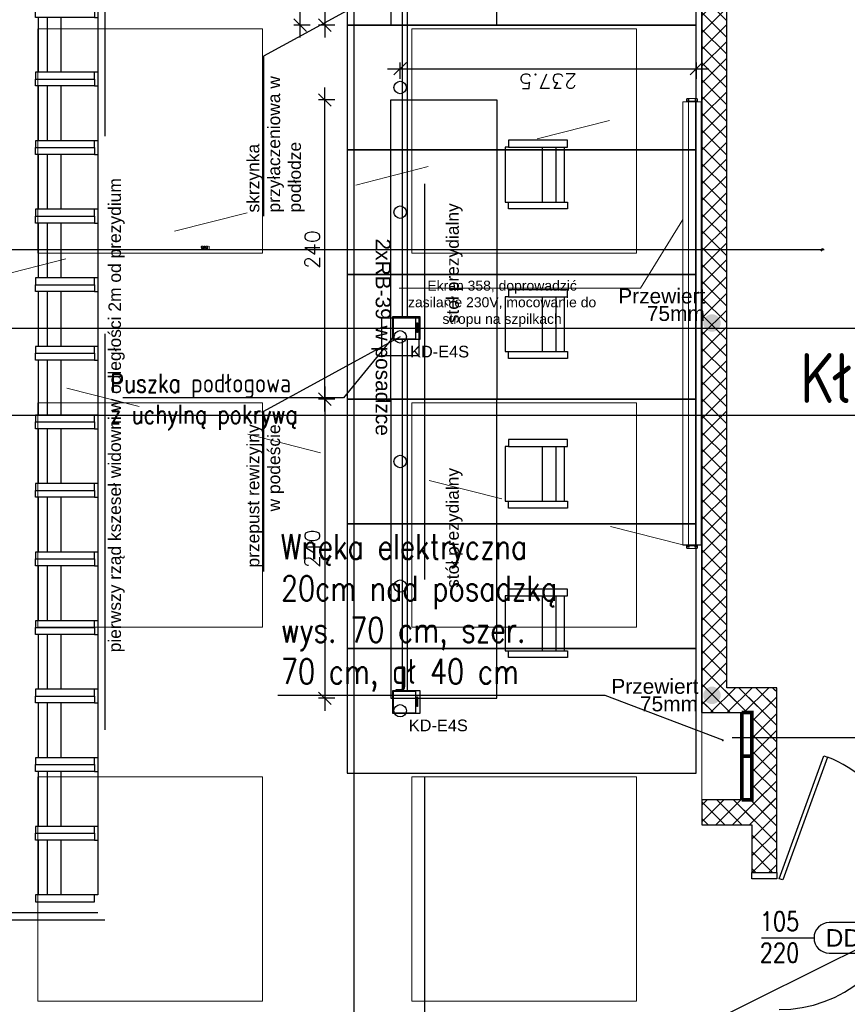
# Model space of a CAD drawing. Header units: centimetres. Extents: x -228435 to 111511, y -89367 to 428125.
# Tile 163 of 216: x 4914 to 11551, y 17575 to 25474. Entities that reach past the tile are written whole.
import ezdxf
from ezdxf.enums import TextEntityAlignment as Align

# ---------------------------------------------------------------- set-up
doc = ezdxf.new("R2010")
doc.units = ezdxf.units.CM
doc.header["$LTSCALE"] = 50
doc.header["$PDMODE"] = 35
doc.header["$PDSIZE"] = 0.1
for name, pattern in [('0_II 10 sal$0$HIDDEN', [9.525, 6.35, -3.175]), ('DASHDOT2', [12.7, 6.35, -3.175, 0, -3.175]), ('HIDDEN2', [4.7625, 3.175, -1.5875]), ('HIDDENX2', [19.05, 12.7, -6.35]), ('Kondygnacja +0$0$HIDDEN2', [4.7625, 3.175, -1.5875]), ('Kondygnacja -1$0$ACAD_ISO03W100', [30, 12, -18])]:
    doc.linetypes.add(name, pattern=pattern)
doc.layers.get('0').update_dxf_attribs({"color": 8})
doc.layers.get('DEFPOINTS').update_dxf_attribs({"color": 8})
for name, color, linetype in [('0_II 10 sal$0$ARCH_SIEDZENIA', 8, 'Continuous'), ('0_II 10 sal$0$ARCH_WYPOSAŻENIE_INNE', 8, 'Continuous'), ('ARCH_GK', 8, 'Continuous'), ('ARCH_INFO_ETYK_DRZWI', 8, 'Continuous'), ('ARCH_INFO_KŁADY ŚCIAN', 8, 'HIDDEN2'), ('ARCH_INFO_OPISY', 8, 'Continuous'), ('ARCH_INFO_OPISY_PRZEGRODY', 8, 'Continuous'), ('ARCH_INFO_OSIE_IST', 8, 'DASHDOT2'), ('ARCH_ŚLUSARKA_DRZWI', 8, 'Continuous'), ('Kondygnacja +0$0$ARCH_GK', 8, 'Continuous'), ('Kondygnacja +0$0$ARCH_INFO_OPISY', 8, 'Continuous'), ('Kondygnacja -1$0$ARCH_WYPOSAŻENIE_INNE', 8, 'Continuous'), ('Osie rzutów$0$ARCH_INFO_OSIE_OPISY_IST', 8, 'Continuous')]:
    doc.layers.add(name, color=color, linetype=linetype)
for name, color, linetype, lineweight in [('_SP KORYTA', 8, 'Continuous', 25), ('ARCH_SUFITY_PODWIESZANE', 8, 'HIDDENX2', 9), ('ARCH_WIDOK', 8, 'Continuous', 13), ('Kondygnacja +0$0$ARCH_WIDOK', 8, 'Continuous', 13), ('SYSTEMY AV', 8, 'Continuous', 13)]:
    doc.layers.add(name, color=color, linetype=linetype, lineweight=lineweight)
doc.styles.add('-1 sale konferencyjne$0$Arial', font='ARIAL.TTF')
doc.styles.add('Arial', font='ARIAL.TTF')
doc.styles.add('Kondygnacja +0$0$ROMANS-50-CM', font='romans.shx', dxfattribs={"width": 0.8, "height": 10})
doc.styles.add('Kondygnacja +0$0$Standard', font='txt')
doc.styles.add('Romans', font='Romans.shx')
doc.styles.add('ROMANS-50-CM', font='romans.shx', dxfattribs={"width": 0.8, "height": 10})
doc.dimstyles.new('ISO-25', dxfattribs={"dimtxt": 2.5, "dimasz": 2.5, "dimexe": 1.25, "dimexo": 0.625, "dimtad": 1, "dimtxsty": 'Standard', "dimcen": 2.5, "dimadec": 0, "dimazin": 0, "dimtfac": 1, "dimtmove": 0, "dimatfit": 3, "dimfxl": 0, "dimarcsym": 0})
doc.dimstyles.new('Kondygnacja +0$0$ISO-25', dxfattribs={"dimtxt": 2.5, "dimasz": 2.5, "dimexe": 1.25, "dimexo": 0.625, "dimtad": 1, "dimtxsty": 'Kondygnacja +0$0$Standard', "dimcen": 2.5, "dimadec": 0, "dimazin": 0, "dimtfac": 1, "dimtmove": 0, "dimatfit": 3, "dimfxl": 0, "dimarcsym": 0})
doc.dimstyles.new('Wymiary 1-100', dxfattribs={"dimtxt": 12, "dimasz": 10, "dimexe": 5, "dimexo": 0, "dimgap": 4, "dimtad": 1, "dimrnd": 0.5, "dimzin": 12, "dimdsep": 46, "dimtxsty": 'Romans', "dimblk": 'OBLIQUE', "dimcen": 10, "dimdle": 10, "dimclrt": 55, "dimazin": 0, "dimtfac": 1, "dimtmove": 1, "dimatfit": 3, "dimfxl": 0, "dimtolj": 1, "dimtzin": 0, "dimarcsym": 0})
doc.dimstyles.new('Wymiary 1-200', dxfattribs={"dimtxt": 22, "dimasz": 20, "dimexe": 10, "dimexo": 0, "dimgap": 8, "dimtad": 1, "dimrnd": 0.5, "dimzin": 12, "dimdsep": 46, "dimtxsty": 'Romans', "dimblk": 'OBLIQUE', "dimcen": 0.5, "dimdle": 15, "dimclrt": 55, "dimazin": 0, "dimtfac": 1, "dimtmove": 1, "dimatfit": 3, "dimfxl": 0, "dimtolj": 1, "dimtzin": 0, "dimarcsym": 0})
pattern_1 = [(45, (-121140, -45000), (-67.35192, 67.35192), []), (135, (-121140, -45000), (-67.35192, -67.35192), [])]
pattern_2 = [(45, (-121140, -45000), (-67.35192, 67.35192), []), (135, (-121140, -45000), (-67.35192, -67.35192), [])]

# ---------------------------------------------------------------- blocks, each defined once
blk = doc.blocks.new('SU Lampy kwadratowe +0')
at = {"layer": 'ARCH_SUFITY_PODWIESZANE', "ltscale": 2.5}
for points in [[(12620, 7040), (12800, 7040), (12800, 6860), (12620, 6860)], [(12920, 7040), (13100, 7040), (13100, 6860), (12920, 6860)], [(12620, 6740), (12800, 6740), (12800, 6560), (12620, 6560)], [(12920, 6740), (13100, 6740), (13100, 6560), (12920, 6560)], [(12620, 6440), (12800, 6440), (12800, 6260), (12620, 6260)], [(12920, 6440), (13100, 6440), (13100, 6260), (12920, 6260)]]:
    blk.add_lwpolyline(points, close=True, dxfattribs=at)
blk = doc.blocks.new('wnęka elektryczna')
at = {"const_width": 3, "elevation": -1290}
for points in [[(32, 70), (32, 0)], [(32, 70), (40, 70), (40, 0), (32, 0)], [(32, 35), (40, 35)]]:
    blk.add_lwpolyline(points, dxfattribs=at)
at = {"linetype": 'HIDDEN2', "ltscale": 3, "const_width": 1, "elevation": -1290}
blk.add_lwpolyline([(0, 70), (32, 70), (32, 0), (0, 0)], close=True, dxfattribs=at)
blk = doc.blocks.new('Linie kładów 0')
at = {"layer": 'ARCH_INFO_KŁADY ŚCIAN', "ltscale": 10, "const_width": 1}
for points in [[(12873.51, 5967.39), (12873.51, 10090.89)], [(6335.35, 5893.45), (11516.81, 5893.45), (11516.81, 6729.9), (13383.93, 6729.9)]]:
    blk.add_lwpolyline(points, dxfattribs=at)
at = {"layer": 'ARCH_INFO_KŁADY ŚCIAN', "insert": (13231.37, 6779.9), "char_height": 40, "width": 626.5327, "attachment_point": 1, "style": 'ROMANS-50-CM'}
blk.add_mtext('Kład 3c', dxfattribs=at)
blk = doc.blocks.new('Kondygnacja +0$0$wnęka elektryczna')
at = {"const_width": 3, "elevation": -1290}
for points in [[(32, 70), (32, 0)], [(32, 70), (40, 70), (40, 0), (32, 0)], [(32, 35), (40, 35)]]:
    blk.add_lwpolyline(points, dxfattribs=at)
at = {"linetype": 'Kondygnacja +0$0$HIDDEN2', "ltscale": 3, "const_width": 1, "elevation": -1290}
blk.add_lwpolyline([(0, 70), (32, 70), (32, 0), (0, 0)], close=True, dxfattribs=at)
blk = doc.blocks.new('Kondygnacja +0$0$_Dot')
at = {"color": 0, "linetype": 'ByBlock', "lineweight": -2}
blk.add_line((-0.5, 0), (-1, 0), dxfattribs=at)
at = {"color": 0, "linetype": 'ByBlock', "const_width": 0.5}
blk.add_lwpolyline([(-0.25, 0, 1), (0.25, 0, 1)], format="xyb", close=True, dxfattribs=at)
blk = doc.blocks.new('-1 dzien I$0$Miejsce_siedzące_2d')
at = {"color": 0, "linetype": 'ByBlock', "lineweight": -2}
for p, q in [((-26.42, 27.08), (26.42, 27.08)), ((-26.42, 12.55), (26.42, 12.55))]:
    blk.add_line(p, q, dxfattribs=at)
for points in [[(-26.42, 62.74), (-26.42, 0), (-33.02, 0), (-33.02, 62.74), (-26.42, 62.74), (-26.42, 66.04), (26.42, 66.04), (26.42, 62.74), (26.42, 0), (33.02, 0), (33.02, 62.74), (26.42, 62.74)], [(26.42, 3.3), (-26.42, 3.3)]]:
    blk.add_lwpolyline(points, dxfattribs=at)
blk = doc.blocks.new('_Oblique')
at = {"color": 0, "linetype": 'ByBlock', "lineweight": -2}
blk.add_line((-0.5, -0.5), (0.5, 0.5), dxfattribs=at)
blk = doc.blocks.new('*D1262')
at = {"color": 0, "lineweight": -2}
for p, q in [((826.77, 170.1), (826.77, -9.9)), ((818.77, 160.1), (831.77, 160.1)), ((818.77, 0.1), (831.77, 0.1))]:
    blk.add_line(p, q, dxfattribs=at)
at = {"layer": 'DEFPOINTS', "color": 0, "lineweight": 40}
for p in [(799.99, 160.1), (799.18, 0.1), (826.77, 0.1)]:
    blk.add_point(p, dxfattribs=at)
at = {"color": 0, "lineweight": -2, "xscale": 10, "yscale": 10, "zscale": 10}
for p, rotation in [((826.77, 160.1), 90), ((826.77, 0.1), 270)]:
    blk.add_blockref('_Oblique', p, dxfattribs=dict(at, rotation=rotation))
at = {"color": 55, "insert": (816.77, 80.1), "char_height": 12, "attachment_point": 5, "rotation": 90, "style": 'Romans'}
blk.add_mtext('\\A1;160', dxfattribs=at)
blk = doc.blocks.new('*D1263')
at = {"color": 0, "lineweight": -2}
for p, q in [((850.46, 290.1), (850.46, -9.9)), ((842.46, 280.1), (855.46, 280.1)), ((842.46, 0.1), (855.46, 0.1))]:
    blk.add_line(p, q, dxfattribs=at)
at = {"layer": 'DEFPOINTS', "color": 0, "lineweight": 40}
for p in [(800.82, 280.1), (800, 0.1), (850.46, 0.1)]:
    blk.add_point(p, dxfattribs=at)
at = {"color": 0, "lineweight": -2, "xscale": 10, "yscale": 10, "zscale": 10}
for p, rotation in [((850.46, 280.1), 90), ((850.46, 0.1), 270)]:
    blk.add_blockref('_Oblique', p, dxfattribs=dict(at, rotation=rotation))
at = {"color": 55, "insert": (840.46, 140.1), "char_height": 12, "attachment_point": 5, "rotation": 90, "style": 'Romans'}
blk.add_mtext('\\A1;280', dxfattribs=at)
blk = doc.blocks.new('*D1264')
at = {"color": 0, "lineweight": -2}
for p, q in [((826.77, 255.07), (826.77, 150.1)), ((818.77, 245.07), (831.77, 245.07)), ((818.77, 160.1), (831.77, 160.1))]:
    blk.add_line(p, q, dxfattribs=at)
at = {"layer": 'DEFPOINTS', "color": 0, "lineweight": 40}
for p in [(799.99, 245.07), (799.99, 160.1), (826.77, 160.1)]:
    blk.add_point(p, dxfattribs=at)
at = {"color": 0, "lineweight": -2, "xscale": 10, "yscale": 10, "zscale": 10}
for p, rotation in [((826.77, 245.07), 90), ((826.77, 160.1), 270)]:
    blk.add_blockref('_Oblique', p, dxfattribs=dict(at, rotation=rotation))
at = {"color": 55, "insert": (816.77, 202.59), "char_height": 12, "attachment_point": 5, "rotation": 90, "style": 'Romans'}
blk.add_mtext('\\A1;85', dxfattribs=at)
blk = doc.blocks.new('*D1267')
at = {"color": 0, "lineweight": -2}
for p, q in [((665.06, 247.6), (665.06, -10)), ((657.06, 237.6), (670.06, 237.6)), ((657.06, 0), (670.06, 0))]:
    blk.add_line(p, q, dxfattribs=at)
at = {"layer": 'DEFPOINTS', "color": 0, "lineweight": 40}
for p in [(650, 237.6), (647.1, 0), (665.06, 0)]:
    blk.add_point(p, dxfattribs=at)
at = {"color": 0, "lineweight": -2, "xscale": 10, "yscale": 10, "zscale": 10}
for p, rotation in [((665.06, 237.6), 90), ((665.06, 0), 270)]:
    blk.add_blockref('_Oblique', p, dxfattribs=dict(at, rotation=rotation))
at = {"color": 55, "insert": (655.06, 118.8), "char_height": 12, "attachment_point": 5, "rotation": 90, "style": 'Romans'}
blk.add_mtext('\\A1;237.5', dxfattribs=at)
blk = doc.blocks.new('*D1268')
at = {"color": 0, "lineweight": -2}
for p, q in [((690, 317.82), (810, 317.82)), ((700, 309.82), (700, 322.82)), ((800, 309.82), (800, 322.82))]:
    blk.add_line(p, q, dxfattribs=at)
at = {"layer": 'DEFPOINTS', "color": 0, "lineweight": 40}
for p in [(800, 317.82), (700, 280.1), (800, 280.1)]:
    blk.add_point(p, dxfattribs=at)
at = {"color": 0, "lineweight": -2, "xscale": 10, "yscale": 10, "zscale": 10, "rotation": 180}
blk.add_blockref('_Oblique', (700, 317.82), dxfattribs=at)
at = {"color": 0, "lineweight": -2, "xscale": 10, "yscale": 10, "zscale": 10}
blk.add_blockref('_Oblique', (800, 317.82), dxfattribs=at)
at = {"color": 55, "insert": (750, 327.82), "char_height": 12, "attachment_point": 5, "style": 'Romans'}
blk.add_mtext('\\A1;100', dxfattribs=at)
blk = doc.blocks.new('*D1269')
at = {"color": 0, "lineweight": -2}
for p, q in [((700, 290.03), (700, 303.03)), ((750, 290.03), (750, 303.03)), ((760, 298.03), (690, 298.03))]:
    blk.add_line(p, q, dxfattribs=at)
at = {"layer": 'DEFPOINTS', "color": 0, "lineweight": 40}
for p in [(700, 298.03), (700, 237.6), (750, 237.6)]:
    blk.add_point(p, dxfattribs=at)
at = {"color": 0, "lineweight": -2, "xscale": 10, "yscale": 10, "zscale": 10, "rotation": 180}
blk.add_blockref('_Oblique', (700, 298.03), dxfattribs=at)
at = {"color": 0, "lineweight": -2, "xscale": 10, "yscale": 10, "zscale": 10}
blk.add_blockref('_Oblique', (750, 298.03), dxfattribs=at)
at = {"color": 55, "insert": (725, 308.03), "char_height": 12, "attachment_point": 5, "style": 'Romans'}
blk.add_mtext('\\A1;50', dxfattribs=at)
blk = doc.blocks.new('*D1270')
at = {"color": 0, "lineweight": -2}
for p, q in [((400, 290.03), (400, 303.03)), ((640, 290.03), (640, 303.03)), ((390, 298.03), (650, 298.03))]:
    blk.add_line(p, q, dxfattribs=at)
at = {"layer": 'DEFPOINTS', "color": 0, "lineweight": 40}
for p in [(640, 298.03), (400, 245.1), (640, 245.1)]:
    blk.add_point(p, dxfattribs=at)
at = {"color": 0, "lineweight": -2, "xscale": 10, "yscale": 10, "zscale": 10, "rotation": 180}
blk.add_blockref('_Oblique', (400, 298.03), dxfattribs=at)
at = {"color": 0, "lineweight": -2, "xscale": 10, "yscale": 10, "zscale": 10}
blk.add_blockref('_Oblique', (640, 298.03), dxfattribs=at)
at = {"color": 55, "insert": (520, 308.03), "char_height": 12, "attachment_point": 5, "style": 'Romans'}
blk.add_mtext('\\A1;240', dxfattribs=at)
blk = doc.blocks.new('*D1265')
at = {"color": 0, "lineweight": -2}
for p, q in [((850.46, 490.1), (850.46, 270.1)), ((842.46, 480.1), (855.46, 480.1)), ((858.46, 280.1), (845.46, 280.1))]:
    blk.add_line(p, q, dxfattribs=at)
at = {"layer": 'DEFPOINTS', "color": 0, "lineweight": 40}
for p in [(785.33, 480.1), (850.46, 280.1), (862.35, 280.1)]:
    blk.add_point(p, dxfattribs=at)
at = {"color": 0, "lineweight": -2, "xscale": 10, "yscale": 10, "zscale": 10}
for p, rotation in [((850.46, 480.1), 90), ((850.46, 280.1), 270)]:
    blk.add_blockref('_Oblique', p, dxfattribs=dict(at, rotation=rotation))
at = {"color": 55, "insert": (840.46, 380.1), "char_height": 12, "attachment_point": 5, "rotation": 90, "style": 'Romans'}
blk.add_mtext('\\A1;200', dxfattribs=at)
blk = doc.blocks.new('*D1266')
at = {"color": 0, "lineweight": -2}
for p, q in [((160, 290.03), (160, 303.03)), ((400, 290.03), (400, 303.03)), ((410, 298.03), (150, 298.03))]:
    blk.add_line(p, q, dxfattribs=at)
at = {"layer": 'DEFPOINTS', "color": 0, "lineweight": 40}
for p in [(160, 298.03), (160, 245.1), (400, 245.1)]:
    blk.add_point(p, dxfattribs=at)
at = {"color": 0, "lineweight": -2, "xscale": 10, "yscale": 10, "zscale": 10, "rotation": 180}
blk.add_blockref('_Oblique', (160, 298.03), dxfattribs=at)
at = {"color": 0, "lineweight": -2, "xscale": 10, "yscale": 10, "zscale": 10}
blk.add_blockref('_Oblique', (400, 298.03), dxfattribs=at)
at = {"color": 55, "insert": (280, 308.03), "char_height": 12, "attachment_point": 5, "style": 'Romans'}
blk.add_mtext('\\A1;240', dxfattribs=at)
blk = doc.blocks.new('puszka e4s-538')
for points in [[(0, 29.1), (24.7, 29.1), (24.7, 0), (0, 0)], [(0.6, 28.4), (24.1, 28.4), (24.1, 4.7), (0.6, 4.7)], [(7.5, 3.2), (18, 3.2), (18, 2.7), (7.5, 2.7)]]:
    blk.add_lwpolyline(points, close=True)
blk = doc.blocks.new('puuuchy')
at = {"layer": '_SP KORYTA', "xscale": 0.375, "yscale": 0.375, "zscale": 0.375, "rotation": 90}
for p in [(-266.79, 895.37), (-266.79, 745.37)]:
    blk.add_blockref('puszka e4s-538', p, dxfattribs=at)
blk = doc.blocks.new('cahbir 0')
at = {"layer": '_SP KORYTA'}
h = blk.add_hatch(color=256, dxfattribs=at)
edge = h.paths.add_edge_path()
edge.add_arc((-389.38, 1924.02), 7, 0, 360)
h = blk.add_hatch(color=256, dxfattribs=at)
edge = h.paths.add_edge_path()
edge.add_arc((-389.38, 1625.36), 7, 0, 360)
for p, q in [((-637.92, 2210.74), (-637.92, 1928.49)), ((-633.92, 2210.74), (-633.92, 1928.49)), ((-637.92, 1910.74), (-637.92, 1629.25)), ((-633.92, 1910.74), (-633.92, 1629.25))]:
    blk.add_line(p, q, dxfattribs=at)
at = {"layer": '_SP KORYTA', "xscale": 2, "yscale": 2, "zscale": 2}
blk.add_blockref('puuuchy', (-90, 120, -1290), dxfattribs=at)
at = {"layer": '_SP KORYTA', "xscale": 0.75, "yscale": 0.75, "zscale": 0.75, "rotation": 90}
for p in [(-623.58, 1910.73, -630), (-623.58, 1610.73, -630)]:
    blk.add_blockref('puszka e4s-538', p, dxfattribs=at)
at = {"layer": '_SP KORYTA', "style": 'Arial'}
blk.add_text('2xRB-39 w posadzce', height=12, rotation=270, dxfattribs=at).set_placement((-659.1, 1991.86, -315))
for s, height, p in [('Przewiert', 12, (-464.59, 1939.73, -472.5)), ('75mm', 12, (-441.66, 1925.7, -472.5)), ('KD-E4S', 9.375, (-631.51, 1896.44, -315)), ('Przewiert', 12, (-470.12, 1626.57, -630)), ('75mm', 12, (-447.19, 1612.54, -630)), ('KD-E4S', 9.375, (-632.54, 1596.56, -315))]:
    blk.add_text(s, height=height, dxfattribs=at).set_placement(p)
blk = doc.blocks.new('T-drzwi_prawe-200')
at = {"layer": 'ARCH_INFO_ETYK_DRZWI'}
blk.add_line((0, 0), (60, 0), dxfattribs=at)
blk.add_lwpolyline([(143.7, 17.5), (77.5, 17.5, 1), (77.5, -17.5), (143.7, -17.5, 1)], format="xyb", close=True, dxfattribs=at)
at = {"layer": 'ARCH_INFO_ETYK_DRZWI', "color": 1, "style": 'Arial'}
blk.add_attdef('ADS_DRZWI:ODPORNOŚĆ_OGNIOWA', text='', height=20, rotation=90, dxfattribs=at).set_placement((-25.5, 0.1), align=Align.BOTTOM_CENTER)
at = {"layer": 'ARCH_INFO_ETYK_DRZWI', "style": 'Romans', "width": 0.8}
for tag, p in [('ADS_DRZWI:SZEROKOŚĆ', (20.5, 8)), ('ADS_DRZWI:WYSOKOŚĆ', (20.5, -28))]:
    blk.add_attdef(tag, text='', height=22, dxfattribs=at).set_placement(p, align=Align.CENTER)
at = {"layer": 'ARCH_INFO_ETYK_DRZWI', "style": 'Arial'}
blk.add_attdef('ADS_DRZWI:SYMBOL', text='', height=20, dxfattribs=at).set_placement((110.7, 0), align=Align.MIDDLE)
blk = doc.blocks.new('SE2')
at = {"linetype": 'Continuous', "ltscale": 25.4}
for p, q in [((-880, 1359.8), (-880, 1332.3)), ((-878, 1359.8), (-880, 1359.8)), ((-878, 1315.8), (-878, 1359.8)), ((2678, 1359.8), (-878, 1359.8)), ((-878, 1315.8), (-878, 1359.8)), ((2678, 1315.8), (2678, 1359.8)), ((2678, 1359.8), (2678, 1315.8)), ((2680, 1359.8), (2678, 1359.8)), ((2680, 1332.3), (2680, 1359.8)), ((-906, 1326.3), (-906, 1248.3)), ((-885, 1332.3), (-900, 1332.3)), ((-897.5, 1321.3), (-897.5, 1313.3)), ((-890.5, 1313.3), (-890.5, 1321.3)), ((-885, 1242.3), (-885, 1332.3)), ((-880, 1332.3), (-880, 1242.3)), ((-878, 1315.8), (-880, 1315.8)), ((-878, 1285.3), (-878, 1315.8)), ((2678, 1315.8), (-878, 1315.8)), ((-878, 1258.8), (-878, 1285.3)), ((2678, 1285.3), (2678, 1315.8)), ((2680, 1315.8), (2678, 1315.8)), ((2678, 1285.3), (2678, 1258.8)), ((2680, 1242.3), (2680, 1332.3)), ((2685, 1332.3), (2685, 1242.3)), ((2700, 1332.3), (2685, 1332.3)), ((2698, 1320.8), (2690, 1320.8)), ((2690, 1320.8), (2690, 1320.8)), ((2698, 1320.8), (2690, 1320.8)), ((2690, 1313.8), (2698, 1313.8)), ((2698, 1320.8), (2698, 1320.8)), ((2706, 1248.3), (2706, 1326.3)), ((-906, 1248.3), (-906, 1248.3)), ((-900, 1242.3), (-885, 1242.3)), ((-900, 1242.3), (-885, 1242.3)), ((-900, 1242.3), (-900, 1242.3)), ((-897.5, 1261.3), (-897.5, 1253.3)), ((-890.5, 1253.3), (-890.5, 1261.3)), ((-882, 1242.3), (-882, 1242.3)), ((-882, 1242.3), (-880, 1242.3)), ((-882, 1242.3), (-880, 1242.3)), ((-878, 1258.8), (-880, 1258.8)), ((-880, 1242.3), (-880, 1214.8)), ((-880, 1214.8), (-878, 1214.8)), ((2678, 1258.8), (-878, 1258.8)), ((-878, 1214.8), (-878, 1258.8)), ((-878, 1214.8), (2678, 1214.8)), ((2678, 1258.8), (2678, 1214.8)), ((2680, 1258.8), (2678, 1258.8)), ((2678, 1214.8), (2680, 1214.8)), ((2680, 1214.8), (2680, 1242.3)), ((2682, 1242.3), (2680, 1242.3)), ((2680, 1242.3), (2682, 1242.3)), ((2682, 1242.3), (2682, 1242.3)), ((2685, 1242.3), (2700, 1242.3)), ((2685, 1242.3), (2700, 1242.3)), ((2698, 1260.8), (2690, 1260.8)), ((2690, 1260.8), (2690, 1260.8)), ((2698, 1260.8), (2690, 1260.8)), ((2690, 1253.8), (2698, 1253.8)), ((2698, 1260.8), (2698, 1260.8)), ((2700, 1242.3), (2700, 1242.3)), ((2706, 1248.3), (2706, 1248.3))]:
    blk.add_line(p, q, dxfattribs=at)
for centre, radius, start, end in [((-900, 1326.3), 6, 90, 180), ((-894, 1321.3), 3.5, 0, 180), ((-894, 1321.3), 3.5, 0, 180), ((-894, 1313.3), 3.5, 180, 360), ((2690, 1317.3), 3.5, 90, 180), ((2690, 1317.3), 3.5, 90, 270), ((2698, 1317.3), 3.5, 0, 90), ((2698, 1317.3), 3.5, 270, 90), ((2700, 1326.3), 6, 0, 90), ((-900, 1248.3), 6, 180, 270), ((-900, 1248.3), 6, 180, 270), ((-894, 1261.3), 3.5, 0, 180), ((-894, 1261.3), 3.5, 0, 180), ((-894, 1253.3), 3.5, 180, 360), ((2690, 1257.3), 3.5, 90, 180), ((2690, 1257.3), 3.5, 90, 270), ((2698, 1257.3), 3.5, 0, 90), ((2698, 1257.3), 3.5, 270, 90), ((2700, 1248.3), 6, 270, 360), ((2700, 1248.3), 6, 270, 360)]:
    blk.add_arc(centre, radius, start, end, dxfattribs=at)
for centre, major_axis, start_param, end_param in [((-885, 1332.3), (-5, 0), 3.141593, 4.712389), ((2685, 1332.3), (-5, 0), 4.712389, 6.283185), ((-885, 1242.3), (5, 0), 0, 1.570796), ((-885, 1242.3), (3, 0), 0, 1.570796), ((2685, 1242.3), (5, 0), 1.570796, 3.141593), ((2685, 1242.3), (3, 0), 1.570796, 3.141593)]:
    blk.add_ellipse(centre, major_axis=major_axis, ratio=0.000014, start_param=start_param, end_param=end_param, dxfattribs=at)
blk = doc.blocks.new('0_II 10 sal$0$Miejsce_siedzące_2d')
at = {"color": 0, "linetype": 'ByBlock', "lineweight": -2}
for p, q in [((-26.42, 27.08), (26.42, 27.08)), ((-26.42, 12.55), (26.42, 12.55))]:
    blk.add_line(p, q, dxfattribs=at)
for points in [[(-26.42, 62.74), (-26.42, 0), (-33.02, 0), (-33.02, 62.74), (-26.42, 62.74), (-26.42, 66.04), (26.42, 66.04), (26.42, 62.74), (26.42, 0), (33.02, 0), (33.02, 62.74), (26.42, 62.74)], [(26.42, 3.3), (-26.42, 3.3)]]:
    blk.add_lwpolyline(points, dxfattribs=at)
blk = doc.blocks.new('*D1209')
at = {"layer": 'DEFPOINTS', "color": 0, "lineweight": 40}
for p in [(1460, 23627.1), (1460, 23240, 6300), (11351, 23240, 6300)]:
    blk.add_point(p, dxfattribs=at)
at = {"layer": 'SYSTEMY AV', "color": 0, "lineweight": -2}
for p, q in [((11366, 23627.1), (1445, 23627.1)), ((1460, 23635.5), (1460, 23637.1)), ((11351, 23635.5), (11351, 23637.1))]:
    blk.add_line(p, q, dxfattribs=at)
at = {"layer": 'SYSTEMY AV', "color": 0, "lineweight": -2, "xscale": 20, "yscale": 20, "zscale": 20, "rotation": 180}
blk.add_blockref('_Oblique', (1460, 23627.1), dxfattribs=at)
at = {"layer": 'SYSTEMY AV', "color": 0, "lineweight": -2, "xscale": 20, "yscale": 20, "zscale": 20}
blk.add_blockref('_Oblique', (11351, 23627.1), dxfattribs=at)
at = {"layer": 'SYSTEMY AV', "color": 55, "lineweight": 40, "insert": (6405.5, 23646.1), "char_height": 22, "attachment_point": 5, "style": 'Romans'}
blk.add_mtext('\\A1;9891', dxfattribs=at)
blk = doc.blocks.new('Osie rzutów')
at = {"layer": 'ARCH_INFO_OSIE_IST', "ltscale": 10}
for p, q in [((12860, 12510), (12860, 4623.26)), ((4436.04, 6800), (15156.54, 6800))]:
    blk.add_line(p, q, dxfattribs=at)
blk = doc.blocks.new('A$C1D9A4D4F')
at = {"linetype": 'HIDDEN2', "ltscale": 10}
blk.add_line((865.947, 480.095), (45.603, 480.095), dxfattribs=at)
for points in [[(450, 237.595), (390.15, 347.09), (261.727, 347.09)], [(735.036, 237.595), (675.186, 347.09), (546.763, 347.09)]]:
    blk.add_lwpolyline(points)
for points in [[(100, 0.095), (200, 0.095), (200, 280.095), (100, 280.095)], [(200, 0.095), (300, 0.095), (300, 280.095), (200, 280.095)], [(300, 0.095), (400, 0.095), (400, 280.095), (300, 280.095)], [(400, 0.095), (500, 0.095), (500, 280.095), (400, 280.095)], [(500, 0.095), (600, 0.095), (600, 280.095), (500, 280.095)], [(600, 0.095), (700, 0.095), (700, 280.095), (600, 280.095)], [(700, 0.095), (800, 0.095), (800, 280.095), (700, 280.095)], [(160, 160.105), (400, 160.105), (400, 245.105), (160, 245.105)], [(640, 160.105), (400, 160.105), (400, 245.105), (640, 245.105)], [(435.036, 222.41), (465.036, 222.41), (465.036, 252.41), (435.036, 252.41)], [(699.995, 160.068), (799.995, 160.068), (799.995, 245.068), (699.995, 245.068)], [(735.036, 222.41), (765.036, 222.41), (765.036, 252.41), (735.036, 252.41)]]:
    blk.add_lwpolyline(points, close=True)
for centre in [(150, 237.595), (250, 237.595), (350, 237.595), (450, 237.595), (550, 237.595), (650, 237.595), (750, 237.595)]:
    blk.add_circle(centre, 5)
at = {"xscale": -0.8328285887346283, "yscale": 0.7571168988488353}
for p in [(220.104, 103.298), (340.104, 103.298), (460.104, 103.298), (580.104, 103.298)]:
    blk.add_blockref('-1 dzien I$0$Miejsce_siedzące_2d', p, dxfattribs=at)
at = {"char_height": 10}
for s, insert, width, attachment_point in [('{\\fArial|b0|i0|c238|p34;pierwszy rząd kszeseł widowni w odległości 2m od prezydium}', (196.872, 471.491), 438.57038, 1), ('{\\fArial|b0|i0|c238|p34;przepust rewizyjny w podeście}', (379.748, 360.49), 126.29964, 3), ('{\\fArial|b0|i0|c238|p34;skrzynka przyłaczeniowa w podłodze}', (549.677, 360.512), 126.29964, 1), ('{\\fArial|b0|i0|c238|p34;stół prezydialny}', (248.549, 200.538), 195.97774, 1), ('{\\fArial|b0|i0|c238|p34;stół prezydialny}', (460.838, 200.538), 195.97774, 1), ('{\\fArial|b0|i0|c238|p34;mównica}', (721.593, 200.538), 195.97774, 1)]:
    blk.add_mtext(s, dxfattribs=dict(at, insert=insert, width=width, attachment_point=attachment_point))
for base, p1, p2, angle, picture, middle in [((850.458, 280.095), (785.329, 480.095), (862.355, 280.095), 90, '*D1265', (840.458, 380.095)), ((160, 298.034), (400, 245.105), (160, 245.105), 180, '*D1266', (280, 308.034)), ((850.458, 0.095), (800.816, 280.095), (800, 0.095), 90, '*D1263', (840.458, 140.095)), ((826.773, 160.105), (799.995, 245.068), (799.995, 160.105), 90, '*D1264', (816.773, 202.587)), ((665.0617, 0), (650, 237.5954), (647.1012, 0), 90, '*D1267', (655.0617, 118.7977)), ((826.773, 0.095), (799.995, 160.105), (799.179, 0.095), 90, '*D1262', (816.773, 80.1))]:
    dim = blk.add_linear_dim(base=base, p1=p1, p2=p2, angle=angle, dimstyle='Wymiary 1-100')
    dim.commit()
    dim.dimension.update_dxf_attribs({"geometry": picture, "text_midpoint": middle})
for base, p1, p2, picture, middle in [((800, 317.824), (700, 280.095), (800, 280.095), '*D1268', (750, 327.824)), ((640, 298.034), (400, 245.105), (640, 245.105), '*D1270', (520, 308.034)), ((700, 298.034), (750, 237.595), (700, 237.595), '*D1269', (725, 308.034))]:
    dim = blk.add_linear_dim(base=base, p1=p1, p2=p2, dimstyle='Wymiary 1-100')
    dim.commit()
    dim.dimension.update_dxf_attribs({"geometry": picture, "text_midpoint": middle})

msp = doc.modelspace()

# ---------------------------------------------------------------- hatches: boundary and pattern name
at = {"layer": 'ARCH_GK', "linetype": 'Continuous', "lineweight": -3}
h = msp.add_hatch(dxfattribs=at)
h.set_pattern_fill('ANSI37', color=256, scale=30, angle=-360, style=0)
h.set_pattern_definition([(45, (-121140, -45000), (-67.35192, 67.35192), []), (135, (-121140, -45000), (-67.35192, -67.35192), [])])
h.paths.add_polyline_path([(10385, 42650), (10585, 42650), (10585, 46925), (10905, 46925), (10905, 47075), (10585, 47075), (10585, 49885), (10985, 49885), (10985, 50785), (10785, 50785), (10785, 50085), (10385, 50085)])
h.paths.add_polyline_path([(10385, 40500), (10585, 40500), (10585, 41500), (10385, 41500)])
h.paths.add_polyline_path([(10385, 30650), (10585, 30650), (10585, 39350), (10385, 39350)])
h.paths.add_polyline_path([(10385, 28500), (10585, 28500), (10585, 29500), (10385, 29500)])
h.paths.add_polyline_path([(10585, 27350), (10385, 27350), (10385, 19915), (10785, 19915), (10785, 19215), (10985, 19215), (10985, 20115), (10585, 20115)])
h = msp.add_hatch(dxfattribs=at)
h.set_pattern_fill('ANSI37', color=256, scale=30, style=0)
h.set_pattern_definition([(45, (-121140, -45000), (-67.35192, 67.35192), []), (135, (-121140, -45000), (-67.35192, -67.35192), [])])
h.paths.add_polyline_path([(1815, 17100), (1815, 16900), (3210, 16900), (3210, 16800), (3410, 16800), (3410, 16900), (10985, 16900), (10985, 17482.5), (10785, 17482.5), (10785, 17100)])
h.paths.add_polyline_path([(10785, 19015), (10785, 18632.5), (10985, 18632.5), (10985, 19215), (10785, 19215), (10385, 19215), (10385, 19015)])
at = {"layer": 'Kondygnacja +0$0$ARCH_GK', "linetype": 'Continuous', "lineweight": -3}
h = msp.add_hatch(dxfattribs=at)
h.set_pattern_fill('ANSI37', color=256, scale=30, style=0)
h.set_pattern_definition([(45, (-121140, -45000), (-67.35192, 67.35192), []), (135, (-121140, -45000), (-67.35192, -67.35192), [])])
h.paths.add_polyline_path([(10385, 19915), (10585, 20115), (10585, 27350), (10385, 27350)], flags=0)
h.paths.add_polyline_path([(10385, 28500), (10585, 28500), (10585, 29500), (10385, 29500)], flags=0)
h.paths.add_polyline_path([(10385, 30650), (10585, 30650), (10585, 39350), (10385, 39350)], flags=0)
h.paths.add_polyline_path([(10385, 40500), (10585, 40500), (10585, 41500), (10385, 41500)], flags=0)
h.paths.add_polyline_path([(10385, 42650), (10585, 42650), (10585, 46925), (10530.83333, 47000), (10385, 47000)], flags=0)
h.paths.add_polyline_path([(10385, 47000), (10530.83333, 47000), (10585, 47075), (10585, 49885), (10385, 50085)], flags=0)
h = msp.add_hatch(dxfattribs=at)
h.set_pattern_fill('ANSI37', color=256, scale=30, style=0)
h.set_pattern_definition([(45, (-121140, -45000), (-67.35192, 67.35192), []), (135, (-121140, -45000), (-67.35192, -67.35192), [])])
h.paths.add_polyline_path([(10385, 19915), (10585, 20115), (10585, 27350), (10385, 27350)], flags=0)
h.paths.add_polyline_path([(10385, 28500), (10585, 28500), (10585, 29500), (10385, 29500)], flags=0)
h.paths.add_polyline_path([(10385, 30650), (10585, 30650), (10585, 39350), (10385, 39350)], flags=0)
h.paths.add_polyline_path([(10385, 40500), (10585, 40500), (10585, 41500), (10385, 41500)], flags=0)
h.paths.add_polyline_path([(10385, 42650), (10585, 42650), (10585, 46925), (10530.83333, 47000), (10385, 47000)], flags=0)
h.paths.add_polyline_path([(10385, 47000), (10530.83333, 47000), (10585, 47075), (10585, 49885), (10385, 50085)], flags=0)
h = msp.add_hatch(dxfattribs=at)
h.set_pattern_fill('ANSI37', color=256, scale=30, style=0)
h.set_pattern_definition(pattern_1)
h.paths.add_polyline_path([(10585, 20115), (10385, 19915), (10785, 19915), (10985, 20115)], flags=0)
h = msp.add_hatch(dxfattribs=at)
h.set_pattern_fill('ANSI37', color=256, scale=30, style=0)
h.set_pattern_definition(pattern_2)
h.paths.add_polyline_path([(10585, 20115), (10385, 19915), (10785, 19915), (10985, 20115)], flags=0)
h = msp.add_hatch(dxfattribs=at)
h.set_pattern_fill('ANSI37', color=256, scale=30, style=0)
h.set_pattern_definition([(45, (-121140, -45000), (-67.35192, 67.35192), []), (135, (-121140, -45000), (-67.35192, -67.35192), [])])
h.paths.add_polyline_path([(10785, 17100), (10985, 16900), (10985, 17482.5), (10785, 17482.5)], flags=0)
h.paths.add_polyline_path([(10785, 18632.5), (10985, 18632.5), (10985, 19115), (10835, 19115), (10785, 19015)], flags=0)
h.paths.add_polyline_path([(10785, 19215), (10835, 19115), (10985, 19115), (10985, 20115), (10785, 19915)], flags=0)
h = msp.add_hatch(dxfattribs=at)
h.set_pattern_fill('ANSI37', color=256, scale=30, style=0)
h.set_pattern_definition([(45, (-121140, -45000), (-67.35192, 67.35192), []), (135, (-121140, -45000), (-67.35192, -67.35192), [])])
h.paths.add_polyline_path([(10785, 17100), (10985, 16900), (10985, 17482.5), (10785, 17482.5)], flags=0)
h.paths.add_polyline_path([(10785, 18632.5), (10985, 18632.5), (10985, 19115), (10835, 19115), (10785, 19015)], flags=0)
h.paths.add_polyline_path([(10785, 19215), (10835, 19115), (10985, 19115), (10985, 20115), (10785, 19915)], flags=0)
h = msp.add_hatch(dxfattribs=at)
h.set_pattern_fill('ANSI37', color=256, scale=30, style=0)
h.set_pattern_definition(pattern_1)
h.paths.add_polyline_path([(10385, 19215), (10385, 19015), (10785, 19015), (10835, 19115), (10785, 19215)], flags=0)
h = msp.add_hatch(dxfattribs=at)
h.set_pattern_fill('ANSI37', color=256, scale=30, style=0)
h.set_pattern_definition(pattern_2)
h.paths.add_polyline_path([(10385, 19215), (10385, 19015), (10785, 19015), (10835, 19115), (10785, 19215)], flags=0)

# ---------------------------------------------------------------- linework, layer by layer
at = {"layer": '0_II 10 sal$0$ARCH_WYPOSAŻENIE_INNE', "linetype": '0_II 10 sal$0$HIDDEN', "ltscale": 10, "elevation": 630}
for points in [[(8160, 28920), (8160, 17020), (1880, 17020), (1880, 17360), (1040, 17360), (1040, 17020), (-10490, 17020), (-10490, 28920), (1040, 28920), (1040, 28580), (1880, 28580), (1880, 28920)], [(-9347.5, 27715), (5597.51294, 27715), (5597.51294, 18250), (-9347.5, 18250)], [(-9290, 27657.5), (5540.01294, 27657.5), (5540.01294, 18307.5), (-9290, 18307.5)]]:
    msp.add_lwpolyline(points, close=True, dxfattribs=at)
at = {"layer": 'ARCH_GK', "linetype": 'Continuous', "lineweight": -3}
for p, q in [((10385, 19915, 630), (10385, 27350, 630)), ((10585, 20115, 630), (10585, 27350, 630)), ((10985, 20115, 630), (10585, 20115, 630)), ((10985, 18632.5, 630), (10985, 20115, 630)), ((10385, 19915, 630), (10585, 19915, 630)), ((10385, 19915, 630), (10785, 19915, 630)), ((10785, 19915, 630), (10785, 19215, 630)), ((10385, 19215, 630), (10385, 19015, 630)), ((10785, 19215, 630), (10385, 19215, 630)), ((10385, 19015, 630), (10785, 19015, 630)), ((10785, 19015, 630), (10785, 18632.5, 630)), ((10785, 18632.5, 630), (10985, 18632.5, 630))]:
    msp.add_line(p, q, dxfattribs=at)
at = {"layer": 'ARCH_INFO_OPISY_PRZEGRODY', "elevation": 630}
msp.add_lwpolyline([(11760.10033, 19712.54572), (10627.88282, 19712.54572)], dxfattribs=at)
at = {"layer": 'ARCH_ŚLUSARKA_DRZWI', "linetype": 'Continuous', "lineweight": -3, "elevation": 630}
for points in [[(11364.12115, 19569.17725), (11392.31193, 19558.91665), (11033.19078, 18572.2394), (11005, 18582.5)], [(10785, 18582.5), (10785, 18632.5), (10985, 18632.5), (10985, 18582.5)], [(10785, 18582.5), (10785, 18632.5), (10985, 18632.5), (10985, 18582.5)]]:
    msp.add_lwpolyline(points, close=True, dxfattribs=at)
at = {"layer": 'ARCH_ŚLUSARKA_DRZWI', "linetype": 'Continuous', "lineweight": -3}
msp.add_arc((11004.73981, 18582.7718, 630), 1050.27183, 270.014194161, 68.344761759, dxfattribs=at)
at = {"layer": 'Kondygnacja +0$0$ARCH_GK', "linetype": 'Continuous', "lineweight": -3}
for p, q in [((10385, 27350, 630), (10385, 19915, 630)), ((10385, 27350, 630), (10385, 19915, 630)), ((10585, 20115, 630), (10585, 27350, 630)), ((10585, 20115, 630), (10585, 27350, 630)), ((10985, 20115, 630), (10585, 20115, 630)), ((10985, 20115, 630), (10585, 20115, 630)), ((10985, 18632.5, 630), (10985, 20115, 630)), ((10985, 18632.5, 630), (10985, 20115, 630)), ((10385, 19915, 630), (10785, 19915, 630)), ((10385, 19915, 630), (10785, 19915, 630)), ((10785, 19915, 630), (10785, 19215, 630)), ((10785, 19915, 630), (10785, 19215, 630)), ((10385, 19215, 630), (10385, 19015, 630)), ((10785, 19215, 630), (10385, 19215, 630)), ((10385, 19215, 630), (10385, 19015, 630)), ((10785, 19215, 630), (10385, 19215, 630)), ((10385, 19015, 630), (10785, 19015, 630)), ((10385, 19015, 630), (10785, 19015, 630)), ((10785, 19015, 630), (10785, 18632.5, 630)), ((10785, 19015, 630), (10785, 18632.5, 630)), ((10785, 18632.5, 630), (10985, 18632.5, 630)), ((10785, 18632.5, 630), (10985, 18632.5, 630))]:
    msp.add_line(p, q, dxfattribs=at)
at = {"layer": 'SYSTEMY AV'}
for q in [(10233.34655, 23870.15065, -5970), (7956.4643, 23320.78464, 630)]:
    msp.add_line((9892.87333, 23320.78464, 630), q, dxfattribs=at)
at = {"layer": 'SYSTEMY AV', "linetype": 'Kondygnacja -1$0$ACAD_ISO03W100', "elevation": 630}
msp.add_lwpolyline([(10233.34655, 21260.74227), (3248.4, 23037.18), (10233.34346, 24815.61598)], dxfattribs=at)

# ---------------------------------------------------------------- block references
at = {"xscale": 10, "yscale": 10, "zscale": 10}
msp.add_blockref('cahbir 0', (14360, 3800.00982, 630), dxfattribs=at)
at = {"layer": '0_II 10 sal$0$ARCH_SIEDZENIA', "linetype": 'Continuous', "lineweight": -3, "xscale": 8.328285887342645, "yscale": 7.571168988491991, "zscale": 10, "rotation": 270}
for p in [(5040.01294, 25272.5, 630), (5040.01294, 24722.5, 630), (5040.01294, 24172.5, 630), (5040.01294, 23622.5, 630), (5040.01294, 23072.5, 630), (5040.01294, 22522.5, 630), (5040.01294, 21972.5, 630), (5040.01294, 21422.5, 630), (5040.01294, 20872.5, 630), (5040.01294, 20322.5, 630), (5040.01294, 19772.5, 630), (5040.01294, 19222.5, 630), (5040.01294, 18672.5, 630)]:
    msp.add_blockref('0_II 10 sal$0$Miejsce_siedzące_2d', p, dxfattribs=at)
at = {"layer": 'ARCH_INFO_ETYK_DRZWI', "linetype": 'Continuous', "lineweight": -3}
ref = msp.add_blockref('T-drzwi_prawe-200', (10864.42515, 18107.85164, 630), dxfattribs=dict(at, xscale=7, yscale=7, zscale=7))
ref.add_attrib('ADS_DRZWI:SZEROKOŚĆ', '105', dxfattribs={"height": 154, "style": 'Romans', "width": 0.8}).set_placement((11007.88694, 18163.85164, 630), align=Align.CENTER)
ref.add_attrib('ADS_DRZWI:SYMBOL', 'DD1P', dxfattribs={"height": 140, "style": 'Arial'}).set_placement((11639.23785, 18107.85164, 630), align=Align.MIDDLE)
ref.add_attrib('ADS_DRZWI:WYSOKOŚĆ', '220', dxfattribs={"height": 154, "style": 'Romans', "width": 0.8}).set_placement((11007.88694, 17911.85164, 630), align=Align.CENTER)
at = {"layer": 'ARCH_INFO_KŁADY ŚCIAN', "xscale": 10, "yscale": 10, "zscale": 10}
msp.add_blockref('Linie kładów 0', (-121140, -45000, 630), dxfattribs=at)
at = {"layer": 'ARCH_SUFITY_PODWIESZANE', "ltscale": 2.5, "xscale": 10, "yscale": 10, "zscale": 10}
msp.add_blockref('SU Lampy kwadratowe +0', (-121140, -45000, -5670), dxfattribs=at)
at = {"layer": 'ARCH_WIDOK', "xscale": 10, "yscale": 10, "zscale": 10}
msp.add_blockref('wnęka elektryczna', (10385, 19215, 630), dxfattribs=at)
at = {"layer": 'Kondygnacja +0$0$ARCH_WIDOK', "xscale": 10, "yscale": 10, "zscale": 10}
msp.add_blockref('Kondygnacja +0$0$wnęka elektryczna', (10385, 19215, 630), dxfattribs=at)
msp.add_blockref('Kondygnacja +0$0$wnęka elektryczna', (10385, 19215, 630), dxfattribs=at)
at = {"layer": 'Kondygnacja -1$0$ARCH_WYPOSAŻENIE_INNE', "xscale": 10, "yscale": 10, "zscale": 10, "rotation": 90}
msp.add_blockref('A$C1D9A4D4F', (10340.96683, 18430.0118, 630), dxfattribs=at)
at = {"layer": 'Osie rzutów$0$ARCH_INFO_OSIE_OPISY_IST', "xscale": 10, "yscale": 10, "zscale": 10}
msp.add_blockref('Osie rzutów', (-121140, -45000, 630), dxfattribs=at)
at = {"layer": 'SYSTEMY AV', "xscale": 0.9991213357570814, "yscale": 0.9991213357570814, "zscale": 0.9991213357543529, "rotation": 90}
msp.add_blockref('SE2', (11591.92802, 22137.95626, -5970), dxfattribs=at)

# ---------------------------------------------------------------- texts
at = {"layer": 'ARCH_INFO_OPISY', "insert": (5640.91507, 22633.25394, -5670), "char_height": 150, "width": 6265.3267976, "attachment_point": 1, "style": 'ROMANS-50-CM'}
msp.add_mtext('Puszka podłogowa\\Pz uchylną pokrywą', dxfattribs=at)
at = {"layer": 'Kondygnacja +0$0$ARCH_INFO_OPISY', "insert": (7009.22419, 21345.51765, 630), "char_height": 200, "width": 2845.7345639, "attachment_point": 1, "style": 'Kondygnacja +0$0$ROMANS-50-CM'}
msp.add_mtext('Wnęka elektryczna\\P20cm nad posadzką\\Pwys. 70 cm, szer.\\P70 cm, gł 40 cm', dxfattribs=at)
at = {"layer": 'SYSTEMY AV', "insert": (8782.82478, 23009.52374, 630), "char_height": 200, "width": 1645.6719316, "attachment_point": 8, "style": '-1 sale konferencyjne$0$Arial'}
msp.add_mtext('\\P{\\H0.4x;Ekran 358, doprowadzić zasilanie 230V, mocowanie do stropu na szpilkach}', dxfattribs=at)

# ---------------------------------------------------------------- dimensions: what is measured, and where the dimension line sits
at = {"layer": 'SYSTEMY AV', "lineweight": 40}
dim = msp.add_linear_dim(base=(1460, 23627.1113, -5670), p1=(11351, 23240, 630), p2=(1460, 23240, 630), dimstyle='Wymiary 1-200', dxfattribs=at)
dim.commit()
dim.dimension.update_dxf_attribs({"geometry": '*D1209', "text_midpoint": (6405.5, 23646.1113, -5670)})

# ---------------------------------------------------------------- leaders
at = {"layer": 'ARCH_INFO_OPISY'}
for points in [[(7919.6538, 22939.69919, -5670), (7511.17452, 22439.14012, -5670), (5740.33548, 22439.14012, -5670)], [(10285, 17350, 630), (14118.06724, 19257.31506, 630), (17070.2533, 19257.31506, 630)]]:
    msp.add_leader(points, dimstyle='ISO-25', override={"dimscale": 5, "dimasz": 2, "dimtad": 0, "dimldrblk": 'Dot'}, dxfattribs=at)
at = {"layer": 'Kondygnacja +0$0$ARCH_INFO_OPISY'}
msp.add_leader([(10553.66505, 19692.67157, 630), (9610.42802, 20052.52861, 630), (6983.25698, 20052.52861, 630)], dimstyle='Kondygnacja +0$0$ISO-25', override={"dimscale": 5, "dimasz": 3, "dimtad": 0, "dimldrblk": 'Kondygnacja +0$0$_Dot'}, dxfattribs=at)

doc.saveas('drawing.dxf')
